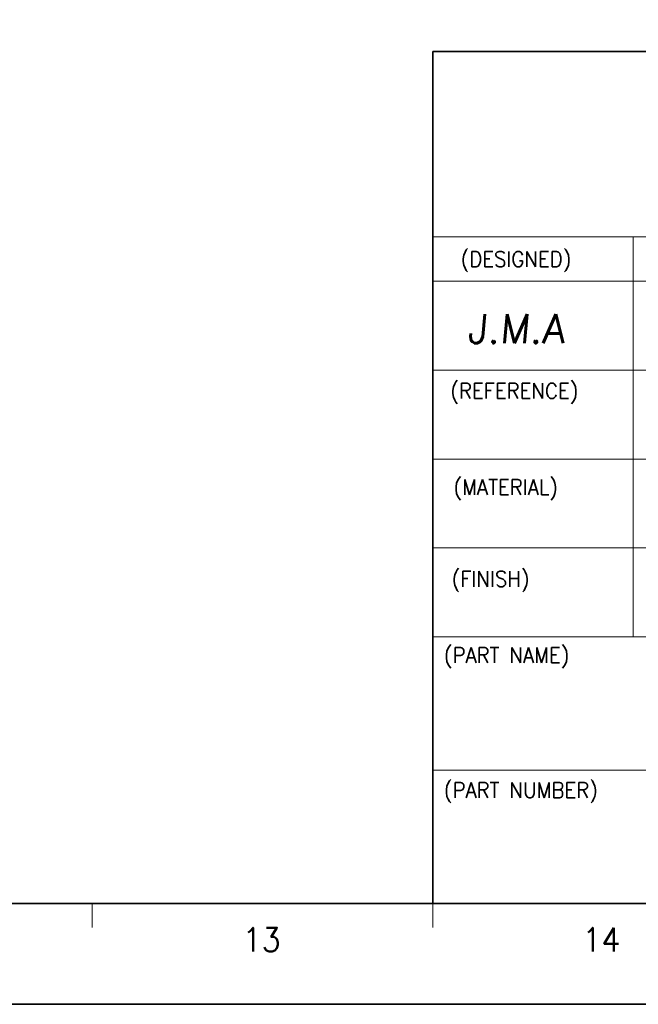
# Model space of a CAD drawing. Header units: millimetres. Extents: x 4497 to 13960, y 12291 to 16372.
# Tile 188 of 217: x 9427 to 9557, y 15521 to 15727. Entities that reach past the tile are written whole.
import ezdxf
from ezdxf.enums import TextEntityAlignment as Align

# ---------------------------------------------------------------- set-up
doc = ezdxf.new("R2010")
doc.units = ezdxf.units.MM
doc.header["$LTSCALE"] = 0.8
doc.layers.get('0').update_dxf_attribs({"linetype": 'CONTINUOUS', "lineweight": 0})
doc.layers.add('2', color=3, linetype='CONTINUOUS', lineweight=0)
doc.styles.add('GHS', font='romans', dxfattribs={"height": 2, "bigfont": 'whgtxt'})
doc.styles.get("Standard").update_dxf_attribs({"font": 'romans.shx', "width": 0.8, "oblique": 5, "bigfont": 'whgtxt.shx'})

msp = doc.modelspace()

# ---------------------------------------------------------------- linework, layer by layer
at = {"color": 7, "linetype": 'Continuous', "lineweight": 35}
for p, q in [((9513.778, 15542.403), (9513.778, 15720.454)), ((9513.778, 15720.454), (9727.439, 15720.454)), ((8587.912, 15542.403), (9727.439, 15542.403))]:
    msp.add_line(p, q, dxfattribs=at)
at = {"color": 7, "linetype": 'Continuous'}
for p, q in [((9513.778, 15681.747), (9727.439, 15681.747)), ((9555.581, 15598.141), (9555.581, 15681.747)), ((9513.778, 15672.458), (9639.188, 15672.458)), ((9513.778, 15653.878), (9727.439, 15653.878)), ((9513.778, 15635.299), (9688.959, 15635.299)), ((9513.778, 15616.72), (9727.439, 15616.72)), ((9513.778, 15598.141), (9727.439, 15598.141)), ((9513.778, 15570.272), (9727.439, 15570.272)), ((9442.557, 15537.422), (9442.557, 15542.403)), ((9513.778, 15542.403), (9727.439, 15542.403)), ((9513.778, 15542.403), (9727.439, 15542.403)), ((9513.778, 15537.422), (9513.778, 15542.403))]:
    msp.add_line(p, q, dxfattribs=at)
at = {"color": 7, "linetype": 'Continuous', "lineweight": 35}
msp.add_lwpolyline([(9749.185, 16361.337), (8561.185, 16361.337), (8561.185, 15521.337), (9749.185, 15521.337)], close=True, dxfattribs=at)

# ---------------------------------------------------------------- texts
at = {"color": 7, "linetype": 'Continuous', "width": 0.933333}
for s, height, p in [('(DESIGNED)', 3.2303, (9519.569, 15678.717)), ('(REFERENCE)', 3.23025, (9517.411, 15651.164)), ('(MATERIAL)', 3.2303, (9518.07, 15631.031)), ('(FINISH)', 3.2303, (9517.684, 15611.857)), ('(PART NAME)', 3.23025, (9516.053, 15595.918)), ('(PART NUMBER)', 3.23025, (9516.053, 15567.729))]:
    msp.add_text(s, height=height, dxfattribs=at).set_placement(p, align=Align.TOP_LEFT)
for s, p in [('13', (9477.985, 15534.835)), ('14', (9548.95, 15534.835))]:
    msp.add_text(s, height=4.9805, dxfattribs=at).set_placement(p, align=Align.MIDDLE_CENTER)
at = {"layer": '2', "style": 'GHS', "oblique": 5}
msp.add_text('J.M.A', height=6.0598, dxfattribs=at).set_placement((9520.956, 15659.496))

doc.saveas('drawing.dxf')
